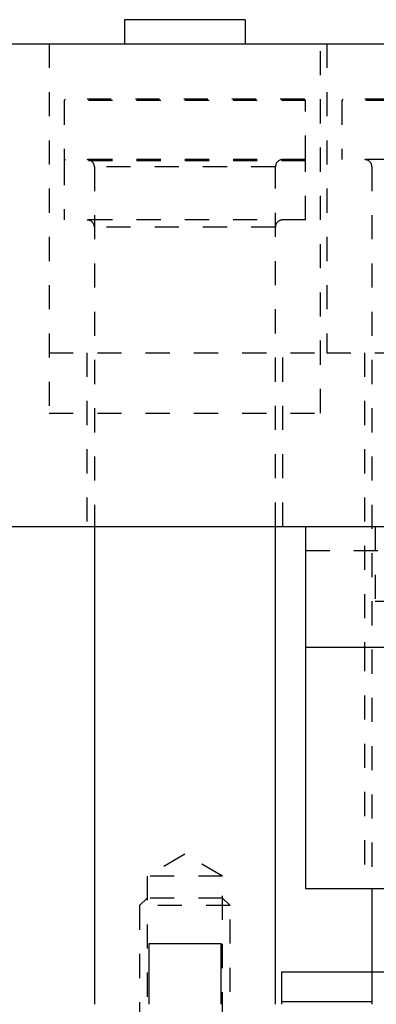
# Model space of a CAD drawing. Header units: inches. Extents: x 1772 to 2706, y -534 to -52.
# Tile 97 of 256: x 1937.85 to 1939.33, y -520.68 to -516.6. Entities that reach past the tile are written whole.
import ezdxf

# ---------------------------------------------------------------- set-up
doc = ezdxf.new("R2010")
doc.units = ezdxf.units.IN
doc.header["$LTSCALE"] = 0.5
doc.header["$MEASUREMENT"] = 0
doc.linetypes.add('HIDDEN', pattern=[0.225, 0.15, -0.075])
doc.layers.add('SID-M-H', color=4, linetype='HIDDEN')
doc.layers.add('SID-M-S', color=105, linetype='Continuous')

msp = doc.modelspace()

# ---------------------------------------------------------------- linework, layer by layer
at = {"layer": 'SID-M-H'}
for p, q in [((1937.97112, -516.69628), (1937.97112, -518.22628)), ((1939.09612, -518.22628), (1939.09612, -516.69628)), ((1939.12112, -516.69628), (1939.12112, -517.97628)), ((1938.03862, -516.92628), (1938.03362, -516.93128)), ((1939.03362, -516.93128), (1938.03362, -516.93128)), ((1938.03362, -516.93128), (1938.03362, -517.17628)), ((1939.02862, -516.92628), (1938.03862, -516.92628)), ((1939.03362, -516.93128), (1939.02862, -516.92628)), ((1939.03362, -517.17628), (1939.03362, -516.93128)), ((1939.18862, -516.92628), (1939.18362, -516.93128)), ((1941.18362, -516.93128), (1939.18362, -516.93128)), ((1939.18362, -516.93128), (1939.18362, -517.17628)), ((1941.17862, -516.92628), (1939.18862, -516.92628)), ((1939.03362, -517.17628), (1938.03362, -517.17628)), ((1938.03862, -517.17628), (1938.03362, -517.18128)), ((1939.03362, -517.18128), (1939.02862, -517.17628)), ((1941.18362, -517.17628), (1939.18362, -517.17628)), ((1939.03362, -517.18128), (1938.03362, -517.18128)), ((1938.03362, -517.18128), (1938.03362, -517.42628)), ((1938.90862, -517.20628), (1938.15862, -517.20628)), ((1938.15862, -517.20628), (1938.15862, -518.69628)), ((1938.90862, -518.69628), (1938.90862, -517.20628)), ((1939.03362, -517.42628), (1939.03362, -517.18128)), ((1940.05862, -517.20628), (1939.30862, -517.20628)), ((1939.30862, -517.20628), (1939.30862, -520.19628)), ((1939.03362, -517.42628), (1938.03362, -517.42628)), ((1938.90862, -517.45628), (1938.15862, -517.45628)), ((1937.97112, -517.97628), (1939.09612, -517.97628)), ((1938.12737, -517.97628), (1938.12737, -518.69628)), ((1938.93987, -518.69628), (1938.93987, -517.97628)), ((1939.12112, -517.97628), (1941.24612, -517.97628)), ((1939.27737, -517.97628), (1939.27737, -519.19628)), ((1937.97112, -518.22628), (1939.09612, -518.22628)), ((1939.32262, -518.69628), (1939.32262, -519.00628)), ((1939.03362, -518.79628), (1940.19584, -518.79628)), ((1939.32262, -519.00628), (1939.94462, -519.00628)), ((1939.27737, -519.19628), (1939.27737, -520.19628)), ((1938.53362, -520.05482), (1938.37737, -520.14503)), ((1938.68987, -520.14503), (1938.53362, -520.05482)), ((1938.68987, -520.14503), (1938.37737, -520.14503)), ((1938.37737, -520.14503), (1938.37737, -520.92628)), ((1938.68987, -520.92628), (1938.68987, -520.14503)), ((1938.37737, -520.23628), (1938.34612, -520.26753)), ((1938.68987, -520.23628), (1938.37737, -520.23628)), ((1938.72112, -520.26753), (1938.68987, -520.23628)), ((1938.72112, -520.26753), (1938.34612, -520.26753)), ((1938.34612, -520.26753), (1938.34612, -521.22451)), ((1938.72112, -521.22451), (1938.72112, -520.26753)), ((1939.30862, -520.54128), (1939.68362, -520.54128)), ((1939.68362, -520.66628), (1939.30862, -520.66628))]:
    msp.add_line(p, q, dxfattribs=at)
for centre, start, end in [((1938.12862, -517.20628), 0, 90), ((1938.93862, -517.20628), 90, 180), ((1939.27862, -517.20628), 0, 90), ((1938.12862, -517.45628), 0, 90), ((1938.93862, -517.45628), 90, 180)]:
    msp.add_arc(centre, 0.03, start, end, dxfattribs=at)
at = {"layer": 'SID-M-S'}
for p, q in [((1938.78362, -516.59628), (1938.28362, -516.59628)), ((1938.28362, -516.59628), (1938.28362, -516.69628)), ((1938.78362, -516.59628), (1938.78362, -516.69628)), ((1933.28362, -516.69628), (1952.28362, -516.69628)), ((1933.28362, -518.69628), (1952.28362, -518.69628)), ((1938.15862, -518.69628), (1938.15862, -520.67628)), ((1938.90862, -520.67628), (1938.90862, -518.69628)), ((1939.03362, -518.69628), (1939.03362, -519.19628)), ((1939.03362, -519.19628), (1939.03362, -520.19628)), ((1939.03362, -519.19628), (1946.53362, -519.19628)), ((1939.03362, -520.19628), (1940.90612, -520.19628)), ((1939.30862, -520.19628), (1939.30862, -520.67628)), ((1938.38375, -520.42628), (1938.38375, -520.67628)), ((1938.68349, -520.42628), (1938.38375, -520.42628)), ((1938.68349, -520.67628), (1938.68349, -520.42628)), ((1938.93362, -520.54128), (1938.93362, -520.67628)), ((1938.93362, -520.54128), (1939.30862, -520.54128)), ((1939.30862, -520.66628), (1938.93362, -520.66628))]:
    msp.add_line(p, q, dxfattribs=at)

doc.saveas('drawing.dxf')
